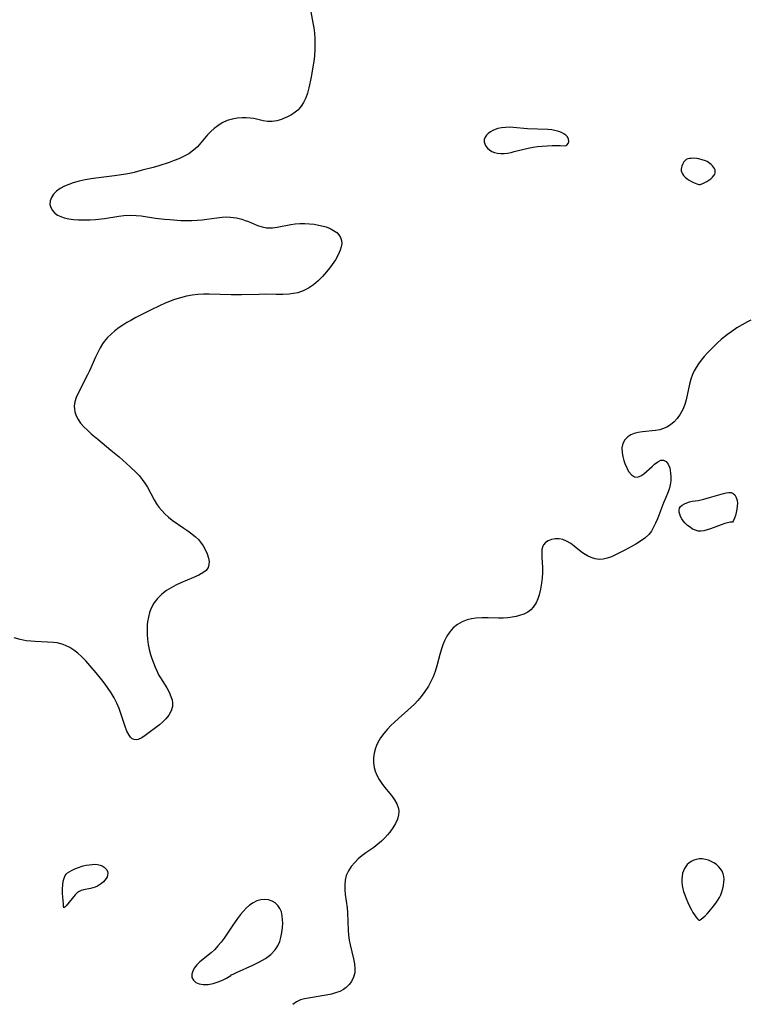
# Model space of a CAD drawing. Header units: inches. Extents: x 1073367 to 1082519, y 1569854 to 1574957.
# Tile 141 of 256: x 1075805 to 1076024, y 1574144 to 1574439. Entities that reach past the tile are written whole.
import ezdxf

# ---------------------------------------------------------------- set-up
doc = ezdxf.new("R2010")
doc.units = ezdxf.units.IN
doc.header["$MEASUREMENT"] = 0
doc.layers.add('CGG_CurvaNivelLidar_v1', color=7, linetype='Continuous', lineweight=30, true_color=0x008008)

msp = doc.modelspace()

# ---------------------------------------------------------------- linework, layer by layer
at = {"layer": 'CGG_CurvaNivelLidar_v1'}
for points in [[(1075892.0143, 1574443.535, 66), (1075892.9916, 1574438.0772, 66), (1075893.2352, 1574436.4924, 66), (1075893.4287, 1574434.9056, 66), (1075893.5533, 1574433.3165, 66), (1075893.5933, 1574431.6986, 66), (1075893.5546, 1574430.081, 66), (1075893.4185, 1574428.1285, 66), (1075893.2356, 1574426.4992, 66), (1075893.002, 1574424.8799, 66), (1075892.4455, 1574421.7568, 66), (1075891.7892, 1574418.6224, 66), (1075891.3687, 1574417.0377, 66), (1075890.8362, 1574415.5461, 66), (1075890.1542, 1574414.159, 66), (1075889.6682, 1574413.4004, 66), (1075889.1239, 1574412.6924, 66), (1075888.4348, 1574411.9468, 66), (1075887.6804, 1574411.2788, 66), (1075886.5773, 1574410.5138, 66), (1075885.3977, 1574409.8819, 66), (1075884.1733, 1574409.3664, 66), (1075883.5493, 1574409.1471, 66), (1075882.1458, 1574408.744, 66), (1075880.7627, 1574408.4991, 66), (1075879.42, 1574408.4665, 66), (1075878.0723, 1574408.6878, 66), (1075875.3555, 1574409.3745, 66), (1075874.2292, 1574409.5274, 66), (1075873.0589, 1574409.5911, 66), (1075871.8601, 1574409.5844, 66), (1075870.343, 1574409.4861, 66), (1075868.8324, 1574409.2383, 66), (1075867.3236, 1574408.7744, 66), (1075865.8722, 1574408.1084, 66), (1075864.5023, 1574407.2579, 66), (1075863.4316, 1574406.4123, 66), (1075862.4279, 1574405.4742, 66), (1075861.4835, 1574404.473, 66), (1075859.4879, 1574402.0902, 66), (1075858.4394, 1574400.9491, 66), (1075857.2781, 1574399.8972, 66), (1075855.8331, 1574398.8696, 66), (1075854.2571, 1574397.9887, 66), (1075852.886, 1574397.3613, 66), (1075851.4657, 1574396.7972, 66), (1075849.9969, 1574396.2698, 66), (1075846.8582, 1574395.2648, 66), (1075845.1988, 1574394.7842, 66), (1075841.927, 1574393.9015, 66), (1075839.5282, 1574393.2869, 66), (1075838.2295, 1574392.9869, 66), (1075836.9958, 1574392.7727, 66), (1075833.6386, 1574392.272, 66), (1075828.0004, 1574391.5813, 66), (1075826.6215, 1574391.3841, 66), (1075824.8078, 1574391.0448, 66), (1075823.025, 1574390.625, 66), (1075821.2945, 1574390.1352, 66), (1075819.9279, 1574389.6768, 66), (1075818.6413, 1574389.1425, 66), (1075817.3847, 1574388.4565, 66), (1075816.2865, 1574387.657, 66), (1075815.3892, 1574386.7522, 66), (1075814.7524, 1574385.779, 66), (1075814.3767, 1574384.7547, 66), (1075814.295, 1574383.723, 66), (1075814.525, 1574382.757, 66), (1075815.0304, 1574381.8606, 66), (1075815.7787, 1574381.0725, 66), (1075816.592, 1574380.5109, 66), (1075817.5367, 1574380.0517, 66), (1075818.5866, 1574379.6901, 66), (1075819.9461, 1574379.3796, 66), (1075821.3928, 1574379.1807, 66), (1075822.9013, 1574379.0744, 66), (1075824.8093, 1574379.0478, 66), (1075826.3656, 1574379.0959, 66), (1075827.9325, 1574379.2007, 66), (1075830.6635, 1574379.5069, 66), (1075834.9624, 1574380.1911, 66), (1075836.4244, 1574380.3805, 66), (1075838.2945, 1574380.4931, 66), (1075840.0587, 1574380.4322, 66), (1075841.5595, 1574380.2721, 66), (1075845.8904, 1574379.6277, 66), (1075848.5516, 1574379.3029, 66), (1075850.1799, 1574379.1461, 66), (1075853.4437, 1574378.9363, 66), (1075855.1691, 1574378.8907, 66), (1075856.7919, 1574378.9005, 66), (1075858.4024, 1574378.9739, 66), (1075859.8317, 1574379.1006, 66), (1075861.2451, 1574379.2711, 66), (1075864.2401, 1574379.701, 66), (1075865.8153, 1574379.8871, 66), (1075867.1027, 1574379.9623, 66), (1075868.3731, 1574379.932, 66), (1075870.0789, 1574379.6862, 66), (1075871.7445, 1574379.2561, 66), (1075872.7521, 1574378.9258, 66), (1075873.7373, 1574378.5577, 66), (1075876.4474, 1574377.4327, 66), (1075877.7826, 1574376.975, 66), (1075879.1381, 1574376.7002, 66), (1075879.6457, 1574376.662, 66), (1075880.94, 1574376.7021, 66), (1075882.2691, 1574376.8841, 66), (1075886.3665, 1574377.6821, 66), (1075887.7255, 1574377.8755, 66), (1075889.1011, 1574377.9892, 66), (1075890.5354, 1574378.0005, 66), (1075891.968, 1574377.9158, 66), (1075893.3863, 1574377.7529, 66), (1075894.2996, 1574377.6089, 66), (1075895.6515, 1574377.3246, 66), (1075896.9404, 1574376.9536, 66), (1075898.1401, 1574376.4857, 66), (1075899.1926, 1574375.9253, 66), (1075900.0989, 1574375.2568, 66), (1075900.7645, 1574374.5548, 66), (1075901.2561, 1574373.7724, 66), (1075901.5451, 1574372.9209, 66), (1075901.6095, 1574371.9958, 66), (1075901.473, 1574371.0237, 66), (1075901.1728, 1574370.0181, 66), (1075900.5476, 1574368.6018, 66), (1075899.7332, 1574367.1701, 66), (1075898.7762, 1574365.7469, 66), (1075897.9203, 1574364.6068, 66), (1075897.0798, 1574363.5453, 66), (1075895.8625, 1574362.1374, 66), (1075894.5556, 1574360.8148, 66), (1075893.1465, 1574359.6255, 66), (1075891.6658, 1574358.644, 66), (1075890.0887, 1574357.8553, 66), (1075888.4285, 1574357.2848, 66), (1075887.1544, 1574357.0178, 66), (1075885.8472, 1574356.8571, 66), (1075883.9549, 1574356.756, 66), (1075882.0299, 1574356.7511, 66), (1075878.6718, 1574356.807, 66), (1075876.9527, 1574356.7852, 66), (1075871.6287, 1574356.6337, 66), (1075868.5751, 1574356.613, 66), (1075861.9488, 1574356.8498, 66), (1075860.2328, 1574356.8636, 66), (1075858.5299, 1574356.7884, 66), (1075856.8634, 1574356.5841, 66), (1075855.2088, 1574356.2624, 66), (1075853.382, 1574355.7914, 66), (1075851.5721, 1574355.2209, 66), (1075849.7826, 1574354.563, 66), (1075848.5524, 1574354.0561, 66), (1075847.2408, 1574353.4662, 66), (1075844.4197, 1574352.0799, 66), (1075840.0346, 1574349.8441, 66), (1075838.468, 1574349.0169, 66), (1075837.2786, 1574348.3367, 66), (1075836.1201, 1574347.6164, 66), (1075834.9992, 1574346.8521, 66), (1075833.7716, 1574345.9165, 66), (1075832.6148, 1574344.9135, 66), (1075831.5428, 1574343.8375, 66), (1075830.5748, 1574342.6788, 66), (1075830.0678, 1574341.9645, 66), (1075829.343, 1574340.793, 66), (1075828.687, 1574339.5706, 66), (1075827.9339, 1574337.9802, 66), (1075826.1443, 1574333.9355, 66), (1075825.5692, 1574332.7429, 66), (1075822.7298, 1574327.1874, 66), (1075822.1722, 1574325.8937, 66), (1075821.7706, 1574324.617, 66), (1075821.5944, 1574323.3491, 66), (1075821.6369, 1574322.4848, 66), (1075821.8027, 1574321.6244, 66), (1075822.1987, 1574320.4662, 66), (1075822.769, 1574319.3363, 66), (1075823.4988, 1574318.2513, 66), (1075824.4351, 1574317.1587, 66), (1075825.4969, 1574316.1134, 66), (1075826.6441, 1574315.0931, 66), (1075828.6206, 1574313.435, 66), (1075832.5664, 1574310.2203, 66), (1075835.0226, 1574308.1485, 66), (1075838.352, 1574305.1912, 66), (1075840.1517, 1574303.4994, 66), (1075841.0376, 1574302.5493, 66), (1075841.9313, 1574301.4394, 66), (1075842.7394, 1574300.2731, 66), (1075843.4666, 1574299.0634, 66), (1075845.4715, 1574295.2961, 66), (1075846.1886, 1574294.1193, 66), (1075846.8806, 1574293.1333, 66), (1075847.6373, 1574292.192, 66), (1075848.6485, 1574291.1101, 66), (1075849.7497, 1574290.1129, 66), (1075850.8725, 1574289.2468, 66), (1075854.4154, 1574286.8624, 66), (1075855.5677, 1574286.0646, 66), (1075856.7755, 1574285.164, 66), (1075857.903, 1574284.2077, 66), (1075858.7091, 1574283.4034, 66), (1075859.3917, 1574282.6045, 66), (1075860.1565, 1574281.5221, 66), (1075860.7899, 1574280.405, 66), (1075861.3461, 1574279.1306, 66), (1075861.7268, 1574277.8843, 66), (1075861.8983, 1574276.8644, 66), (1075861.8858, 1574275.9161, 66), (1075861.6376, 1574275.0614, 66), (1075861.0043, 1574274.203, 66), (1075860.0655, 1574273.4614, 66), (1075858.9019, 1574272.7976, 66), (1075857.286, 1574272.0471, 66), (1075853.5014, 1574270.4657, 66), (1075852.0187, 1574269.7829, 66), (1075850.5646, 1574269.0084, 66), (1075849.1783, 1574268.1382, 66), (1075847.7458, 1574267.0435, 66), (1075846.4795, 1574265.8028, 66), (1075845.431, 1574264.4088, 66), (1075844.6097, 1574262.8735, 66), (1075844.1307, 1574261.5821, 66), (1075843.7814, 1574260.2325, 66), (1075843.5439, 1574258.8395, 66), (1075843.4452, 1574257.9338, 66), (1075843.3668, 1574256.5016, 66), (1075843.3783, 1574255.0551, 66), (1075843.4813, 1574253.6028, 66), (1075843.6921, 1574252.0723, 66), (1075843.9977, 1574250.5514, 66), (1075844.3888, 1574249.0475, 66), (1075844.7709, 1574247.8248, 66), (1075845.2454, 1574246.4985, 66), (1075845.7707, 1574245.2018, 66), (1075846.3449, 1574243.9426, 66), (1075846.8342, 1574242.9785, 66), (1075847.355, 1574242.0491, 66), (1075849.2467, 1574239.0115, 66), (1075849.9506, 1574237.7378, 66), (1075850.5176, 1574236.4671, 66), (1075850.8313, 1574235.4645, 66), (1075850.9958, 1574234.4733, 66), (1075850.9804, 1574233.5035, 66), (1075850.5996, 1574232.1422, 66), (1075849.8709, 1574230.8529, 66), (1075849.0164, 1574229.7885, 66), (1075848.0129, 1574228.7966, 66), (1075847.0771, 1574228.0162, 66), (1075842.8216, 1574224.8413, 66), (1075841.7631, 1574224.1453, 66), (1075840.7234, 1574223.6459, 66), (1075840.1014, 1574223.5119, 66), (1075839.5134, 1574223.5554, 66), (1075838.9446, 1574223.8146, 66), (1075838.4277, 1574224.2685, 66), (1075837.968, 1574224.8786, 66), (1075837.3512, 1574226.0751, 66), (1075836.8052, 1574227.5248, 66), (1075835.7452, 1574230.8259, 66), (1075835.0032, 1574232.8623, 66), (1075834.3061, 1574234.4562, 66), (1075833.5087, 1574236.0257, 66), (1075832.6149, 1574237.557, 66), (1075831.7344, 1574238.8887, 66), (1075830.797, 1574240.1873, 66), (1075829.8216, 1574241.4608, 66), (1075828.1324, 1574243.574, 66), (1075826.289, 1574245.7742, 66), (1075825.0419, 1574247.1544, 66), (1075823.7497, 1574248.452, 66), (1075822.6248, 1574249.4478, 66), (1075821.4541, 1574250.3463, 66), (1075820.2342, 1574251.1273, 66), (1075818.9587, 1574251.7643, 66), (1075817.9727, 1574252.1238, 66), (1075817.5348, 1574252.2477, 66), (1075816.449, 1574252.4773, 66), (1075815.3352, 1574252.6258, 66), (1075813.5454, 1574252.748, 66), (1075809.8733, 1574252.8806, 66), (1075808.545, 1574252.9836, 66), (1075807.2376, 1574253.1476, 66), (1075805.3854, 1574253.4992, 66), (1075803.5598, 1574253.9737, 66)], [(1076023.9812, 1574349.0443, 66.5), (1076023.0518, 1574348.6029, 66.5), (1076021.4307, 1574347.7126, 66.5), (1076019.8549, 1574346.7265, 66.5), (1076018.3124, 1574345.6802, 66.5), (1076017.0738, 1574344.7914, 66.5), (1076016.103, 1574344.0395, 66.5), (1076015.1597, 1574343.2514, 66.5), (1076014.0529, 1574342.2502, 66.5), (1076012.9798, 1574341.2152, 66.5), (1076010.9639, 1574339.1663, 66.5), (1076010.029, 1574338.1537, 66.5), (1076009.1454, 1574337.1097, 66.5), (1076008.3363, 1574336.0263, 66.5), (1076007.6102, 1574334.8953, 66.5), (1076007.0651, 1574333.8903, 66.5), (1076006.5973, 1574332.8502, 66.5), (1076006.0954, 1574331.4078, 66.5), (1076005.6969, 1574329.9239, 66.5), (1076004.6282, 1574325.2233, 66.5), (1076004.215, 1574323.8324, 66.5), (1076003.6233, 1574322.3288, 66.5), (1076002.8895, 1574320.9237, 66.5), (1076002.0047, 1574319.6479, 66.5), (1076001.0635, 1574318.6298, 66.5), (1076000.0071, 1574317.7564, 66.5), (1075998.8538, 1574317.0408, 66.5), (1075997.6171, 1574316.5044, 66.5), (1075996.7444, 1574316.2543, 66.5), (1075995.4829, 1574316.0269, 66.5), (1075991.624, 1574315.6756, 66.5), (1075990.3119, 1574315.4777, 66.5), (1075989.0766, 1574315.1592, 66.5), (1075988.085, 1574314.749, 66.5), (1075987.2132, 1574314.2086, 66.5), (1075986.293, 1574313.2911, 66.5), (1075985.6965, 1574312.1794, 66.5), (1075985.4601, 1574310.8535, 66.5), (1075985.5307, 1574309.4165, 66.5), (1075985.7374, 1574308.2432, 66.5), (1075986.0462, 1574307.0691, 66.5), (1075986.4393, 1574305.9283, 66.5), (1075986.7668, 1574305.1485, 66.5), (1075987.1259, 1574304.4184, 66.5), (1075987.533, 1574303.7247, 66.5), (1075988.2898, 1574302.7934, 66.5), (1075989.1593, 1574302.2284, 66.5), (1075990.1339, 1574302.1247, 66.5), (1075991.1299, 1574302.4435, 66.5), (1075992.0321, 1574303.0743, 66.5), (1075994.445, 1574305.3244, 66.5), (1075995.2217, 1574305.9888, 66.5), (1075996.1734, 1574306.6804, 66.5), (1075997.0805, 1574307.1297, 66.5), (1075997.9086, 1574307.2216, 66.5), (1075998.6786, 1574306.8178, 66.5), (1075999.2991, 1574305.9839, 66.5), (1075999.7478, 1574304.8392, 66.5), (1075999.9118, 1574304.1107, 66.5), (1076000.0216, 1574303.3319, 66.5), (1076000.0908, 1574302.2038, 66.5), (1076000.0459, 1574301.0343, 66.5), (1075999.8494, 1574299.7612, 66.5), (1075999.5249, 1574298.4919, 66.5), (1075999.1042, 1574297.2477, 66.5), (1075998.6138, 1574296.0498, 66.5), (1075997.8779, 1574294.4335, 66.5), (1075997.5498, 1574293.6318, 66.5), (1075996.0438, 1574289.5888, 66.5), (1075995.5119, 1574288.3195, 66.5), (1075994.9128, 1574287.0945, 66.5), (1075994.2393, 1574285.9734, 66.5), (1075993.4465, 1574284.9526, 66.5), (1075992.2963, 1574283.8757, 66.5), (1075990.986, 1574282.9357, 66.5), (1075989.5725, 1574282.0791, 66.5), (1075986.3298, 1574280.2755, 66.5), (1075985.1352, 1574279.6418, 66.5), (1075983.521, 1574278.8454, 66.5), (1075982.2751, 1574278.3043, 66.5), (1075981.0411, 1574277.8701, 66.5), (1075979.8197, 1574277.5856, 66.5), (1075978.6122, 1574277.5011, 66.5), (1075977.416, 1574277.657, 66.5), (1075976.2457, 1574278.0206, 66.5), (1075975.112, 1574278.5466, 66.5), (1075973.9006, 1574279.2906, 66.5), (1075973.2252, 1574279.7956, 66.5), (1075971.1841, 1574281.4832, 66.5), (1075970.1456, 1574282.2639, 66.5), (1075968.8874, 1574282.9929, 66.5), (1075967.7871, 1574283.3961, 66.5), (1075966.6161, 1574283.604, 66.5), (1075965.4659, 1574283.6111, 66.5), (1075964.3756, 1574283.4352, 66.5), (1075963.3905, 1574283.0839, 66.5), (1075962.5624, 1574282.5541, 66.5), (1075961.951, 1574281.8322, 66.5), (1075961.7828, 1574281.4903, 66.5), (1075961.5231, 1574280.4829, 66.5), (1075961.4466, 1574279.3204, 66.5), (1075961.4815, 1574278.0375, 66.5), (1075961.6307, 1574275.11, 66.5), (1075961.6364, 1574273.5074, 66.5), (1075961.551, 1574271.9587, 66.5), (1075961.3835, 1574270.4081, 66.5), (1075961.0889, 1574268.5961, 66.5), (1075960.6706, 1574266.8499, 66.5), (1075960.27, 1574265.6491, 66.5), (1075959.7751, 1574264.5276, 66.5), (1075958.909, 1574263.157, 66.5), (1075958.1724, 1574262.3713, 66.5), (1075957.3205, 1574261.7212, 66.5), (1075956.1411, 1574261.1143, 66.5), (1075954.8424, 1574260.661, 66.5), (1075953.7593, 1574260.3785, 66.5), (1075952.6307, 1574260.1626, 66.5), (1075951.3035, 1574260.0068, 66.5), (1075949.9408, 1574259.9318, 66.5), (1075948.5563, 1574259.9201, 66.5), (1075945.4306, 1574260.0028, 66.5), (1075943.5643, 1574260.0015, 66.5), (1075941.735, 1574259.8985, 66.5), (1075940.3902, 1574259.723, 66.5), (1075939.0987, 1574259.4241, 66.5), (1075937.5972, 1574258.8385, 66.5), (1075936.216, 1574258.0286, 66.5), (1075934.9776, 1574257.0125, 66.5), (1075933.9359, 1574255.8428, 66.5), (1075933.0472, 1574254.5223, 66.5), (1075932.3096, 1574253.0798, 66.5), (1075931.8494, 1574251.9191, 66.5), (1075931.4494, 1574250.7149, 66.5), (1075930.961, 1574249.0453, 66.5), (1075930.0303, 1574245.6396, 66.5), (1075929.5215, 1574243.9467, 66.5), (1075928.9333, 1574242.3413, 66.5), (1075928.2895, 1574240.9369, 66.5), (1075927.5434, 1574239.5793, 66.5), (1075926.5096, 1574237.9861, 66.5), (1075925.3631, 1574236.4604, 66.5), (1075924.3988, 1574235.3148, 66.5), (1075923.3753, 1574234.2171, 66.5), (1075922.393, 1574233.2639, 66.5), (1075921.3757, 1574232.3422, 66.5), (1075918.5711, 1574229.8892, 66.5), (1075917.4287, 1574228.8359, 66.5), (1075916.3261, 1574227.7576, 66.5), (1075915.2738, 1574226.6555, 66.5), (1075914.1726, 1574225.3879, 66.5), (1075913.1902, 1574224.0746, 66.5), (1075912.3736, 1574222.6978, 66.5), (1075911.9865, 1574221.8414, 66.5), (1075911.6743, 1574220.9613, 66.5), (1075911.327, 1574219.5397, 66.5), (1075911.1498, 1574218.0959, 66.5), (1075911.1431, 1574216.6512, 66.5), (1075911.3181, 1574215.2272, 66.5), (1075911.5945, 1574214.1465, 66.5), (1075912.1071, 1574212.8804, 66.5), (1075912.7767, 1574211.6613, 66.5), (1075913.5588, 1574210.4836, 66.5), (1075914.4144, 1574209.3435, 66.5), (1075916.4582, 1574206.8063, 66.5), (1075917.3709, 1574205.5493, 66.5), (1075918.0529, 1574204.3761, 66.5), (1075918.5633, 1574202.9786, 66.5), (1075918.6904, 1574202.0075, 66.5), (1075918.6335, 1574201.0308, 66.5), (1075918.286, 1574199.7398, 66.5), (1075917.695, 1574198.4608, 66.5), (1075916.9128, 1574197.1673, 66.5), (1075915.9903, 1574195.8918, 66.5), (1075915.2919, 1574195.0384, 66.5), (1075914.5402, 1574194.2104, 66.5), (1075913.4924, 1574193.1924, 66.5), (1075912.3732, 1574192.2334, 66.5), (1075911.2006, 1574191.3348, 66.5), (1075908.8565, 1574189.6995, 66.5), (1075907.66, 1574188.8041, 66.5), (1075906.5263, 1574187.8548, 66.5), (1075905.4821, 1574186.8449, 66.5), (1075904.4367, 1574185.6104, 66.5), (1075903.5852, 1574184.2898, 66.5), (1075902.977, 1574182.8823, 66.5), (1075902.6608, 1574181.4753, 66.5), (1075902.5431, 1574180.0075, 66.5), (1075902.559, 1574178.6307, 66.5), (1075902.6713, 1574177.2359, 66.5), (1075903.2178, 1574173.241, 66.5), (1075903.3264, 1574171.7463, 66.5), (1075903.5234, 1574166.5492, 66.5), (1075903.6464, 1574165.0554, 66.5), (1075903.8398, 1574163.5738, 66.5), (1075904.1039, 1574162.1796, 66.5), (1075905.1214, 1574157.9581, 66.5), (1075905.4095, 1574156.4993, 66.5), (1075905.5597, 1574155.09, 66.5), (1075905.5042, 1574153.77, 66.5), (1075905.168, 1574152.4545, 66.5), (1075904.5797, 1574151.2404, 66.5), (1075903.8607, 1574150.2456, 66.5), (1075902.9727, 1574149.3891, 66.5), (1075902.1108, 1574148.8038, 66.5), (1075900.9974, 1574148.2366, 66.5), (1075899.7924, 1574147.7729, 66.5), (1075898.5234, 1574147.4084, 66.5), (1075896.9373, 1574147.0857, 66.5), (1075890.4727, 1574145.999, 66.5), (1075889.2752, 1574145.6639, 66.5), (1075888.104, 1574145.0951, 66.5), (1075886.9758, 1574144.3356, 66.5)]]:
    msp.add_polyline3d(points, dxfattribs=at)
for points in [[(1075968.5, 1574401.2521, 66.5), (1075968.7218, 1574401.2961, 66.5), (1075968.9841, 1574401.4696, 66.5), (1075969.3447, 1574401.9019, 66.5), (1075969.5605, 1574402.4975, 66.5), (1075969.5, 1574403.1886, 66.5), (1075969.13, 1574403.9041, 66.5), (1075968.6637, 1574404.4106, 66.5), (1075968.0542, 1574404.8658, 66.5), (1075967.356, 1574405.2362, 66.5), (1075966.573, 1574405.5361, 66.5), (1075965.7329, 1574405.7658, 66.5), (1075964.4972, 1574405.9746, 66.5), (1075963.2712, 1574406.0684, 66.5), (1075957.1701, 1574406.3647, 66.5), (1075952.868, 1574406.7432, 66.5), (1075951.8334, 1574406.7888, 66.5), (1075950.6239, 1574406.7568, 66.5), (1075949.4439, 1574406.6243, 66.5), (1075948.3128, 1574406.3826, 66.5), (1075947.5308, 1574406.1297, 66.5), (1075946.7978, 1574405.8147, 66.5), (1075946.1257, 1574405.4404, 66.5), (1075945.4575, 1574404.9495, 66.5), (1075944.905, 1574404.3986, 66.5), (1075944.4938, 1574403.8, 66.5), (1075944.2582, 1574403.1631, 66.5), (1075944.2302, 1574402.4761, 66.5), (1075944.3978, 1574401.7847, 66.5), (1075944.7327, 1574401.1177, 66.5), (1075945.2174, 1574400.5056, 66.5), (1075945.8236, 1574399.9879, 66.5), (1075946.5354, 1574399.5594, 66.5), (1075947.3293, 1574399.2294, 66.5), (1075948.1874, 1574399.013, 66.5), (1075949.1642, 1574398.9205, 66.5), (1075950.1828, 1574398.9504, 66.5), (1075951.2299, 1574399.0758, 66.5), (1075952.2953, 1574399.2759, 66.5), (1075953.1879, 1574399.4859, 66.5), (1075956.1253, 1574400.2745, 66.5), (1075957.4203, 1574400.5683, 66.5), (1075958.8411, 1574400.8233, 66.5), (1075960.1764, 1574400.9992, 66.5), (1075961.5336, 1574401.1281, 66.5), (1075964.5422, 1574401.2842, 66.5), (1075966.9791, 1574401.3095, 66.5)], [(1076008.5, 1574389.6111, 66.5), (1076008.8227, 1574389.6908, 66.5), (1076009.6945, 1574389.9971, 66.5), (1076010.2437, 1574390.2359, 66.5), (1076010.8208, 1574390.5338, 66.5), (1076011.4404, 1574390.9234, 66.5), (1076012.0189, 1574391.3648, 66.5), (1076012.5255, 1574391.8338, 66.5), (1076012.9298, 1574392.3048, 66.5), (1076013.2006, 1574392.7519, 66.5), (1076013.344, 1574393.1755, 66.5), (1076013.3825, 1574393.6002, 66.5), (1076013.2985, 1574394.023, 66.5), (1076013.1146, 1574394.4408, 66.5), (1076012.8564, 1574394.8498, 66.5), (1076012.5412, 1574395.2454, 66.5), (1076012.1801, 1574395.6217, 66.5), (1076011.7792, 1574395.9711, 66.5), (1076011.3399, 1574396.2835, 66.5), (1076010.9052, 1574396.5294, 66.5), (1076010.4455, 1574396.7417, 66.5), (1076009.4765, 1574397.0845, 66.5), (1076008.4698, 1574397.3279, 66.5), (1076007.886, 1574397.4188, 66.5), (1076006.729, 1574397.4984, 66.5), (1076006.1693, 1574397.4834, 66.5), (1076005.6336, 1574397.4222, 66.5), (1076005.1336, 1574397.3012, 66.5), (1076004.6849, 1574397.1006, 66.5), (1076004.3208, 1574396.8226, 66.5), (1076004.0096, 1574396.474, 66.5), (1076003.7444, 1574396.0744, 66.5), (1076003.5226, 1574395.6393, 66.5), (1076003.3462, 1574395.1815, 66.5), (1076003.222, 1574394.7117, 66.5), (1076003.1627, 1574394.2397, 66.5), (1076003.1874, 1574393.7747, 66.5), (1076003.3234, 1574393.2997, 66.5), (1076003.5542, 1574392.8416, 66.5), (1076003.8985, 1574392.3747, 66.5), (1076004.3762, 1574391.8861, 66.5), (1076004.9518, 1574391.4013, 66.5), (1076005.5905, 1574390.9454, 66.5), (1076006.2577, 1574390.5421, 66.5), (1076006.8284, 1574390.25, 66.5), (1076007.8287, 1574389.8285, 66.5)], [(1076018.5, 1574288.6266, 66.5), (1076018.3353, 1574288.6615, 66.5), (1076017.8547, 1574288.5935, 66.5), (1076016.1961, 1574288.193, 66.5), (1076015.1399, 1574287.8637, 66.5), (1076011.9775, 1574286.6672, 66.5), (1076010.9441, 1574286.3094, 66.5), (1076009.9441, 1574286.0442, 66.5), (1076009.0472, 1574285.9208, 66.5), (1076008.2641, 1574285.9635, 66.5), (1076007.4184, 1574286.1962, 66.5), (1076006.6019, 1574286.5833, 66.5), (1076005.8195, 1574287.0833, 66.5), (1076005.0805, 1574287.6675, 66.5), (1076004.3991, 1574288.3173, 66.5), (1076003.796, 1574289.021, 66.5), (1076003.3519, 1574289.671, 66.5), (1076002.9905, 1574290.3378, 66.5), (1076002.72, 1574291.0033, 66.5), (1076002.5556, 1574291.6499, 66.5), (1076002.5199, 1574292.259, 66.5), (1076002.6446, 1574292.8102, 66.5), (1076002.9809, 1574293.3165, 66.5), (1076003.4889, 1574293.7467, 66.5), (1076004.1229, 1574294.1121, 66.5), (1076004.8482, 1574294.4195, 66.5), (1076005.6379, 1574294.671, 66.5), (1076006.4713, 1574294.8647, 66.5), (1076008.2992, 1574295.1538, 66.5), (1076009.9188, 1574295.5038, 66.5), (1076011.6288, 1574295.9703, 66.5), (1076015.8243, 1574297.2353, 66.5), (1076016.6378, 1574297.4245, 66.5), (1076017.4058, 1574297.5194, 66.5), (1076018.1139, 1574297.4697, 66.5), (1076018.7292, 1574297.2389, 66.5), (1076019.2556, 1574296.7679, 66.5), (1076019.6606, 1574296.0542, 66.5), (1076019.9104, 1574295.1507, 66.5), (1076019.9842, 1574294.3011, 66.5), (1076019.9507, 1574293.3982, 66.5), (1076019.8291, 1574292.4806, 66.5), (1076019.6273, 1574291.5373, 66.5), (1076019.3756, 1574290.6612, 66.5), (1076019.0729, 1574289.8158, 66.5), (1076018.7927, 1574289.1572, 66.5)], [(1075818.5, 1574173.1924, 66), (1075818.4038, 1574173.6865, 66), (1075818.3166, 1574174.4025, 66), (1075818.1561, 1574176.4553, 66), (1075818.1119, 1574177.6612, 66), (1075818.1115, 1574178.8992, 66), (1075818.171, 1574180.1027, 66), (1075818.3084, 1574181.204, 66), (1075818.542, 1574182.1342, 66), (1075818.8909, 1574182.8653, 66), (1075819.1734, 1574183.2575, 66), (1075819.5683, 1574183.6579, 66), (1075820.2106, 1574184.1343, 66), (1075820.9365, 1574184.5451, 66), (1075821.7213, 1574184.9063, 66), (1075822.5468, 1574185.2276, 66), (1075824.2692, 1574185.7639, 66), (1075825.1474, 1574185.9739, 66), (1075826.0265, 1574186.1341, 66), (1075826.8962, 1574186.2313, 66), (1075827.7475, 1574186.2534, 66), (1075828.5665, 1574186.1829, 66), (1075829.2897, 1574186.0165, 66), (1075829.9526, 1574185.756, 66), (1075830.5336, 1574185.4044, 66), (1075830.9645, 1574185.0132, 66), (1075831.2995, 1574184.5654, 66), (1075831.5253, 1574184.0774, 66), (1075831.6215, 1574183.5629, 66), (1075831.5718, 1574183.0348, 66), (1075831.3955, 1574182.5032, 66), (1075831.1157, 1574181.9782, 66), (1075830.7492, 1574181.4705, 66), (1075830.2881, 1574180.9703, 66), (1075829.7613, 1574180.5081, 66), (1075829.1801, 1574180.0927, 66), (1075828.552, 1574179.7362, 66), (1075827.862, 1574179.44, 66), (1075827.144, 1574179.2048, 66), (1075826.4141, 1574179.0158, 66), (1075824.3111, 1574178.602, 66), (1075823.684, 1574178.4356, 66), (1075823.0621, 1574178.1439, 66), (1075822.4528, 1574177.6815, 66), (1075821.8631, 1574177.0905, 66), (1075819.1328, 1574173.8712, 66), (1075818.7846, 1574173.4679, 66)], [(1076008.5, 1574169.5214, 67), (1076008.676, 1574169.5698, 67), (1076009.1275, 1574169.8403, 67), (1076009.7679, 1574170.3241, 67), (1076010.3254, 1574170.8264, 67), (1076010.9216, 1574171.4315, 67), (1076011.5409, 1574172.1183, 67), (1076012.8725, 1574173.7396, 67), (1076013.5419, 1574174.6312, 67), (1076014.146, 1574175.5118, 67), (1076014.6513, 1574176.3556, 67), (1076015.0265, 1574177.1396, 67), (1076015.3572, 1574178.0632, 67), (1076015.6096, 1574179.0049, 67), (1076015.7968, 1574179.9508, 67), (1076015.9232, 1574180.8876, 67), (1076015.9806, 1574181.7744, 67), (1076015.9442, 1574182.63, 67), (1076015.7723, 1574183.4422, 67), (1076015.4319, 1574184.1992, 67), (1076014.9514, 1574184.9036, 67), (1076014.365, 1574185.5566, 67), (1076013.6968, 1574186.1537, 67), (1076012.9622, 1574186.6841, 67), (1076012.1701, 1574187.1299, 67), (1076011.3056, 1574187.4793, 67), (1076010.4067, 1574187.7198, 67), (1076009.4927, 1574187.8477, 67), (1076008.5816, 1574187.8474, 67), (1076007.7459, 1574187.715, 67), (1076006.9422, 1574187.465, 67), (1076006.1866, 1574187.1072, 67), (1076005.4999, 1574186.6416, 67), (1076004.9793, 1574186.1519, 67), (1076004.5256, 1574185.5934, 67), (1076004.1387, 1574184.9797, 67), (1076003.8232, 1574184.321, 67), (1076003.5882, 1574183.6242, 67), (1076003.4212, 1574182.7353, 67), (1076003.3639, 1574181.8128, 67), (1076003.3952, 1574180.8692, 67), (1076003.5022, 1574179.915, 67), (1076003.6794, 1574178.9588, 67), (1076003.8908, 1574178.1258, 67), (1076004.2193, 1574177.1102, 67), (1076004.6387, 1574176.0064, 67), (1076005.1275, 1574174.8624, 67), (1076005.6648, 1574173.7256, 67), (1076006.2299, 1574172.6434, 67), (1076006.6949, 1574171.8357, 67), (1076007.1497, 1574171.118, 67), (1076007.5782, 1574170.5126, 67), (1076008.0402, 1574169.9458, 67), (1076008.3685, 1574169.606, 67)], [(1075868.5, 1574153.1069, 66.5), (1075868.5541, 1574153.1616, 66.5), (1075869.0981, 1574153.4266, 66.5), (1075870.1041, 1574153.8814, 66.5), (1075875.0298, 1574156.0564, 66.5), (1075877.0139, 1574157.0333, 66.5), (1075878.7865, 1574158.0988, 66.5), (1075880.3754, 1574159.3088, 66.5), (1075881.6751, 1574160.6391, 66.5), (1075882.5073, 1574161.8763, 66.5), (1075883.0444, 1574163.1187, 66.5), (1075883.419, 1574164.3945, 66.5), (1075883.7033, 1574165.8139, 66.5), (1075883.8769, 1574167.2445, 66.5), (1075883.9477, 1574168.6585, 66.5), (1075883.9328, 1574169.6343, 66.5), (1075883.8114, 1574170.8514, 66.5), (1075883.5544, 1574171.9926, 66.5), (1075883.1355, 1574173.028, 66.5), (1075882.5182, 1574173.9457, 66.5), (1075881.7358, 1574174.7005, 66.5), (1075880.8186, 1574175.268, 66.5), (1075879.7419, 1574175.6335, 66.5), (1075878.5892, 1574175.7604, 66.5), (1075877.3869, 1574175.6427, 66.5), (1075876.1894, 1574175.2852, 66.5), (1075875.0741, 1574174.7242, 66.5), (1075874.0053, 1574173.9837, 66.5), (1075872.9911, 1574173.0954, 66.5), (1075872.1209, 1574172.181, 66.5), (1075871.2895, 1574171.1906, 66.5), (1075870.4392, 1574170.0842, 66.5), (1075868.8199, 1574167.7569, 66.5), (1075867.0235, 1574165.0125, 66.5), (1075866.4169, 1574164.157, 66.5), (1075865.5182, 1574162.9733, 66.5), (1075864.5803, 1574161.8415, 66.5), (1075863.6017, 1574160.7774, 66.5), (1075862.5796, 1574159.8006, 66.5), (1075859.1611, 1574157.0456, 66.5), (1075858.2437, 1574156.1304, 66.5), (1075857.499, 1574155.1538, 66.5), (1075857.0416, 1574154.2808, 66.5), (1075856.7761, 1574153.392, 66.5), (1075856.8084, 1574152.4287, 66.5), (1075857.2472, 1574151.5598, 66.5), (1075857.9778, 1574150.9175, 66.5), (1075858.9683, 1574150.4696, 66.5), (1075860.1579, 1574150.2542, 66.5), (1075861.6186, 1574150.3036, 66.5), (1075863.1438, 1574150.5975, 66.5), (1075864.6348, 1574151.0632, 66.5), (1075865.9581, 1574151.6064, 66.5), (1075867.0838, 1574152.1608, 66.5), (1075867.9335, 1574152.6471, 66.5), (1075868.4248, 1574152.9882, 66.5)]]:
    msp.add_polyline3d(points, close=True, dxfattribs=at)

doc.saveas('drawing.dxf')
